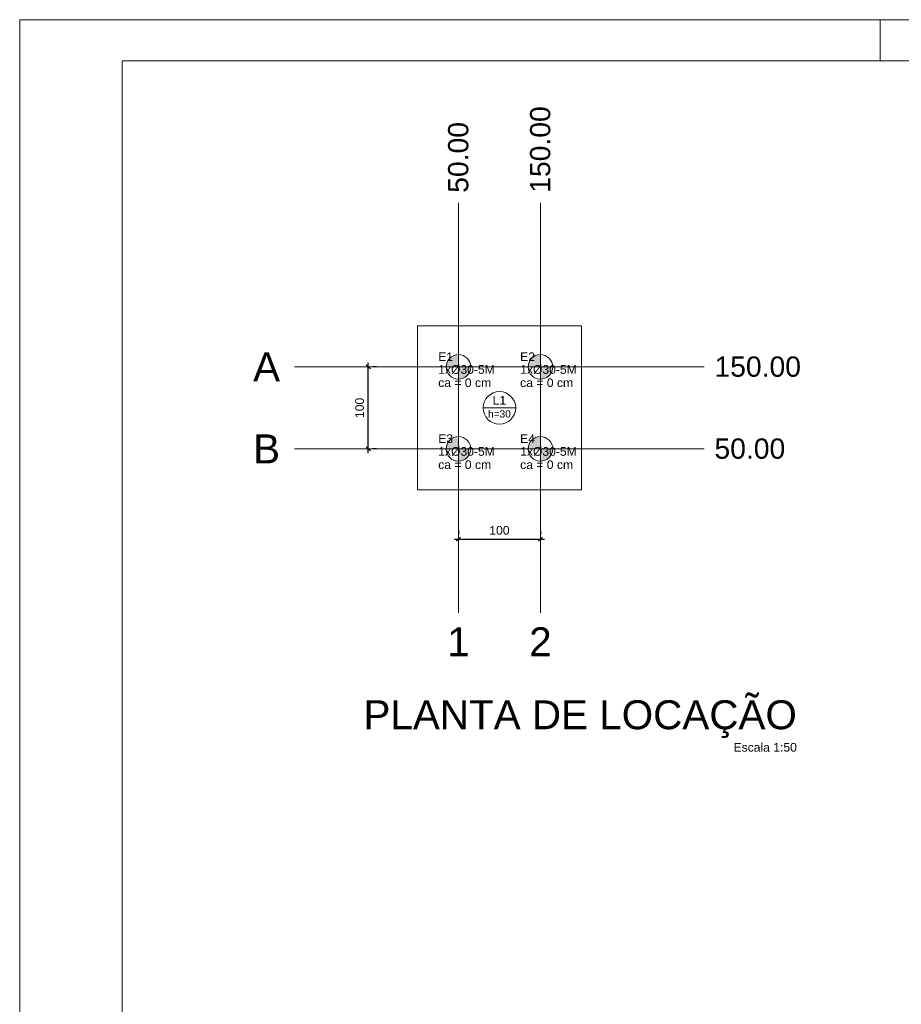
# Model space of a CAD drawing. Header units: millimetres. Extents: x 641 to 725, y -126 to -3.
# Tile 9 of 14: x 641 to 663, y -27 to -3. Entities that reach past the tile are written whole.
import ezdxf

# ---------------------------------------------------------------- set-up
doc = ezdxf.new("R2010")
doc.units = ezdxf.units.MM
doc.header["$MEASUREMENT"] = 0
doc.layers.get('0').update_dxf_attribs({"lineweight": 5})
for name, color, linetype, lineweight in [('FO-Textos das lajes', 74, 'Continuous', 20), ('FO-Vigas', 1, 'Continuous', 20), ('LC-Cotas', 7, 'Continuous', 5), ('LC-Eixos', 7, 'Continuous', 5), ('LC-Estacas dos blocos', 252, 'Continuous', 5), ('LC-Textos', 74, 'Continuous', 20), ('PRANCHA 01', 7, 'Continuous', 20)]:
    doc.layers.add(name, color=color, linetype=linetype, lineweight=lineweight)
doc.styles.add('Arial', font='arial.ttf')
doc.dimstyles.new('UM_50.000000', dxfattribs={"dimtxt": 0.18, "dimasz": 0.1, "dimexe": 0.1, "dimexo": 0.2, "dimgap": 0, "dimtad": 1, "dimtih": 1, "dimtoh": 1, "dimdec": 1, "dimlfac": 50, "dimzin": 0, "dimdsep": 46, "dimtxsty": 'Standard', "dimcen": 0.09, "dimdle": 0.1, "dimadec": 1, "dimazin": 2, "dimtfac": 1, "dimtdec": 4, "dimtofl": 0, "dimtmove": 0, "dimatfit": 3, "dimfxl": 1, "dimtolj": 1, "dimarcsym": 0})

# ---------------------------------------------------------------- blocks, each defined once
blk = doc.blocks.new('_Oblique')
at = {"color": 0, "linetype": 'ByBlock', "lineweight": -2}
blk.add_line((-0.5, -0.5), (0.5, 0.5), dxfattribs=at)
blk = doc.blocks.new('*D209')
at = {"layer": 'Defpoints', "color": 0, "transparency": 16777216}
for p in [(649.834, -10.997), (649.834, -10.997), (649.834, -12.997)]:
    blk.add_point(p, dxfattribs=at)
at = {"layer": 'LC-Cotas', "color": 0, "lineweight": -2, "transparency": 16777216}
for p, q in [((649.834, -13.097), (649.834, -10.897)), ((650.034, -10.997), (649.934, -10.997)), ((650.034, -12.997), (649.934, -12.997))]:
    blk.add_line(p, q, dxfattribs=at)
at = {"layer": 'LC-Cotas', "color": 0, "lineweight": -2, "transparency": 16777216, "xscale": 0.1, "yscale": 0.1, "zscale": 0.1}
for p, rotation in [((649.834, -10.997), 90), ((649.834, -12.997), 270)]:
    blk.add_blockref('_Oblique', p, dxfattribs=dict(at, rotation=rotation))
at = {"layer": 'LC-Cotas', "color": 7, "transparency": 16777216, "insert": (649.622, -11.997), "char_height": 0.2118, "attachment_point": 5, "rotation": 90, "style": 'Arial'}
blk.add_mtext('\\A1;100', dxfattribs=at)
blk = doc.blocks.new('*D210')
at = {"layer": 'Defpoints', "color": 0, "transparency": 16777216}
for p in [(652.034, -15.197), (654.034, -15.197), (654.034, -15.197)]:
    blk.add_point(p, dxfattribs=at)
at = {"layer": 'LC-Cotas', "color": 0, "lineweight": -2, "transparency": 16777216}
for p, q in [((652.034, -14.997), (652.034, -15.097)), ((654.034, -14.997), (654.034, -15.097)), ((651.934, -15.197), (654.134, -15.197))]:
    blk.add_line(p, q, dxfattribs=at)
at = {"layer": 'LC-Cotas', "color": 0, "lineweight": -2, "transparency": 16777216, "xscale": 0.1, "yscale": 0.1, "zscale": 0.1, "rotation": 180}
blk.add_blockref('_Oblique', (652.034, -15.197), dxfattribs=at)
at = {"layer": 'LC-Cotas', "color": 0, "lineweight": -2, "transparency": 16777216, "xscale": 0.1, "yscale": 0.1, "zscale": 0.1}
blk.add_blockref('_Oblique', (654.034, -15.197), dxfattribs=at)
at = {"layer": 'LC-Cotas', "color": 7, "transparency": 16777216, "insert": (653.034, -14.985), "char_height": 0.2118, "attachment_point": 5, "rotation": 0.0057, "style": 'Arial'}
blk.add_mtext('\\A1;100', dxfattribs=at)

msp = doc.modelspace()

# ---------------------------------------------------------------- hatches: boundary and pattern name
at = {"layer": 'LC-Estacas dos blocos', "linetype": 'Continuous'}
for points in [[(651.9563, -10.7068), (651.884, -10.7367), (651.8218, -10.7844), (651.7742, -10.8466), (651.7442, -10.9189), (651.734, -10.9966), (652.034, -10.9966), (652.034, -10.6966), (651.9563, -10.7068)], [(653.9563, -10.7068), (653.884, -10.7367), (653.8218, -10.7844), (653.7742, -10.8466), (653.7442, -10.9189), (653.734, -10.9966), (654.034, -10.9966), (654.034, -10.6966), (653.9563, -10.7068)], [(652.3238, -11.0742), (652.334, -10.9966), (652.034, -10.9966), (652.034, -11.2966), (652.1116, -11.2863), (652.184, -11.2564), (652.2461, -11.2087), (652.2938, -11.1466), (652.3238, -11.0742)], [(654.3238, -11.0742), (654.334, -10.9966), (654.034, -10.9966), (654.034, -11.2966), (654.1116, -11.2863), (654.184, -11.2564), (654.2461, -11.2087), (654.2938, -11.1466), (654.3238, -11.0742)], [(651.9563, -12.7068), (651.884, -12.7367), (651.8218, -12.7844), (651.7742, -12.8466), (651.7442, -12.9189), (651.734, -12.9966), (652.034, -12.9966), (652.034, -12.6966), (651.9563, -12.7068)], [(653.9563, -12.7068), (653.884, -12.7367), (653.8218, -12.7844), (653.7742, -12.8466), (653.7442, -12.9189), (653.734, -12.9966), (654.034, -12.9966), (654.034, -12.6966), (653.9563, -12.7068)], [(652.3238, -13.0742), (652.334, -12.9966), (652.034, -12.9966), (652.034, -13.2966), (652.1116, -13.2863), (652.184, -13.2564), (652.2461, -13.2087), (652.2938, -13.1466), (652.3238, -13.0742)], [(654.3238, -13.0742), (654.334, -12.9966), (654.034, -12.9966), (654.034, -13.2966), (654.1116, -13.2863), (654.184, -13.2564), (654.2461, -13.2087), (654.2938, -13.1466), (654.3238, -13.0742)]]:
    msp.add_hatch(color=256, dxfattribs=at).paths.add_polyline_path(points)

# ---------------------------------------------------------------- linework, layer by layer
at = {"layer": 'FO-Textos das lajes'}
msp.add_line((652.637, -11.9966), (653.431, -11.9966), dxfattribs=at)
msp.add_circle((653.034, -11.9966), 0.3971, dxfattribs=at)
at = {"layer": 'FO-Vigas'}
for p, q in [((651.034, -9.9966), (655.034, -9.9966)), ((651.034, -13.9966), (651.034, -9.9966)), ((655.034, -13.9966), (655.034, -9.9966)), ((651.034, -13.9966), (655.034, -13.9966))]:
    msp.add_line(p, q, dxfattribs=at)
at = {"layer": 'LC-Eixos', "ltscale": 0.2}
for p, q in [((652.034, -8.4966), (652.034, -6.9966)), ((654.034, -8.4966), (654.034, -6.9966)), ((652.034, -8.4966), (652.034, -15.4966)), ((654.034, -8.4966), (654.034, -15.4966)), ((648.034, -10.9966), (649.534, -10.9966)), ((649.534, -10.9966), (656.534, -10.9966)), ((656.534, -10.9966), (658.034, -10.9966)), ((648.034, -12.9966), (649.534, -12.9966)), ((649.534, -12.9966), (656.534, -12.9966)), ((656.534, -12.9966), (658.034, -12.9966)), ((652.034, -16.9966), (652.034, -15.4966)), ((654.034, -16.9966), (654.034, -15.4966))]:
    msp.add_line(p, q, dxfattribs=at)
at = {"layer": 'LC-Estacas dos blocos'}
for p, q in [((652.034, -11.2966), (652.034, -10.6966)), ((654.034, -11.2966), (654.034, -10.6966)), ((652.334, -10.9966), (651.734, -10.9966)), ((654.334, -10.9966), (653.734, -10.9966)), ((652.034, -13.2966), (652.034, -12.6966)), ((654.034, -13.2966), (654.034, -12.6966)), ((652.334, -12.9966), (651.734, -12.9966)), ((654.334, -12.9966), (653.734, -12.9966))]:
    msp.add_line(p, q, dxfattribs=at)
for centre in [(652.034, -10.9966), (654.034, -10.9966), (652.034, -12.9966), (654.034, -12.9966)]:
    msp.add_circle(centre, 0.3, dxfattribs=at)
at = {"layer": 'PRANCHA 01'}
for points in [[(641.3267, -61.9266), (725.4267, -61.9266), (725.4267, -2.5266), (641.3267, -2.5266), (641.3267, -61.9266)], [(662.3267, -3.5266), (662.3267, -2.5266)]]:
    msp.add_lwpolyline(points, dxfattribs=at)
msp.add_lwpolyline([(643.8267, -60.9266), (724.4267, -60.9266), (724.4267, -3.5266), (643.8267, -3.5266)], close=True, dxfattribs=at)

# ---------------------------------------------------------------- texts
at = {"layer": 'FO-Textos das lajes', "attachment_point": 8, "line_spacing_factor": 0.798, "style": 'Arial'}
for s, insert, char_height, width in [('L1', (653.034, -11.9176), 0.2118, 0.65711), ('h=30', (653.034, -12.2346), 0.1765, 1.11847)]:
    msp.add_mtext(s, dxfattribs=dict(at, insert=insert, char_height=char_height, width=width))
at = {"layer": 'LC-Textos', "linetype": 'Continuous', "char_height": 0.4942, "attachment_point": 7, "rotation": 90, "line_spacing_factor": 0.798, "style": 'Arial'}
for s, insert, width in [('150.00', (654.2811, -6.7495), 4.234053), ('50.00', (652.2811, -6.7495), 3.464164)]:
    msp.add_mtext(s, dxfattribs=dict(at, insert=insert, width=width))
at = {"layer": 'LC-Textos', "linetype": 'Continuous', "line_spacing_factor": 0.798, "style": 'Arial'}
for s, insert, char_height, width, attachment_point in [('A', (647.681, -11.3496), 0.706, 1.319038, 9), ('E1', (651.5399, -10.8553), 0.2118, 0.723397, 7), ('E2', (653.5399, -10.8553), 0.2118, 0.723397, 7), ('150.00', (658.2811, -11.2437), 0.4942, 4.234053, 7), ('1x%%C30-5M', (651.5399, -11.173), 0.2118, 2.752367, 7), ('1x%%C30-5M', (653.5399, -11.173), 0.2118, 2.752367, 7), ('ca = 0 cm', (651.5399, -11.4907), 0.2118, 2.582326, 7), ('ca = 0 cm', (653.5399, -11.4907), 0.2118, 2.582326, 7), ('B', (647.681, -13.3496), 0.706, 1.319038, 9), ('E3', (651.5399, -12.8553), 0.2118, 0.723397, 7), ('E4', (653.5399, -12.8553), 0.2118, 0.723397, 7), ('50.00', (658.2811, -13.2437), 0.4942, 3.464164, 7), ('1x%%C30-5M', (651.5399, -13.173), 0.2118, 2.752367, 7), ('1x%%C30-5M', (653.5399, -13.173), 0.2118, 2.752367, 7), ('ca = 0 cm', (651.5399, -13.4907), 0.2118, 2.582326, 7), ('ca = 0 cm', (653.5399, -13.4907), 0.2118, 2.582326, 7), ('1', (652.034, -18.0556), 0.706, 1.099842, 8), ('2', (654.034, -18.0556), 0.706, 1.099842, 8)]:
    msp.add_mtext(s, dxfattribs=dict(at, insert=insert, char_height=char_height, width=width, attachment_point=attachment_point))
at = {"layer": 'LC-Textos', "attachment_point": 9, "line_spacing_factor": 0.798, "style": 'Arial'}
for s, insert, char_height, width in [('PLANTA DE LOCAÇÃO', (660.292, -20.0536), 0.706, 21.21), ('Escala 1:50', (660.2922, -20.3854), 0.2118, 3.09245)]:
    msp.add_mtext(s, dxfattribs=dict(at, insert=insert, char_height=char_height, width=width))

# ---------------------------------------------------------------- dimensions: what is measured, and where the dimension line sits
at = {"layer": 'LC-Cotas'}
dim = msp.add_linear_dim(base=(649.834, -10.9966), p1=(649.834, -12.9966), p2=(649.834, -10.9966), angle=90, dimstyle='UM_50.000000', override={"dimtxt": 0.2118, "dimasz": 0.1, "dimexe": 0.1, "dimexo": 0.2, "dimtad": 1, "dimtih": 0, "dimtoh": 0, "dimdec": 1, "dimlfac": 50, "dimzin": 8, "dimtxsty": 'Arial', "dimblk": 'Oblique', "dimblk1": 'Oblique', "dimblk2": 'Oblique', "dimsah": 1, "dimdle": 0.1, "dimse1": 0, "dimse2": 0, "dimclrt": 7, "dimadec": 1, "dimazin": 3, "dimtmove": 2, "dimldrblk": 'Oblique'}, dxfattribs=at)
dim.commit()
dim.dimension.update_dxf_attribs({"geometry": '*D209', "text_midpoint": (649.6222, -11.9966), "dimtype": 160, "text_rotation": 90})
dim = msp.add_linear_dim(base=(654.034, -15.1966), p1=(652.034, -15.1966), p2=(654.034, -15.1966), dimstyle='UM_50.000000', override={"dimtxt": 0.2118, "dimasz": 0.1, "dimexe": 0.1, "dimexo": 0.2, "dimtad": 1, "dimtih": 0, "dimtoh": 0, "dimdec": 1, "dimlfac": 50, "dimzin": 8, "dimtxsty": 'Arial', "dimblk": 'Oblique', "dimblk1": 'Oblique', "dimblk2": 'Oblique', "dimsah": 1, "dimdle": 0.1, "dimse1": 0, "dimse2": 0, "dimclrt": 7, "dimadec": 1, "dimazin": 3, "dimtmove": 2, "dimldrblk": 'Oblique'}, dxfattribs=at)
dim.commit()
dim.dimension.update_dxf_attribs({"geometry": '*D210', "text_midpoint": (653.034, -14.9848), "dimtype": 160, "text_rotation": 0.00573})

doc.saveas('drawing.dxf')
